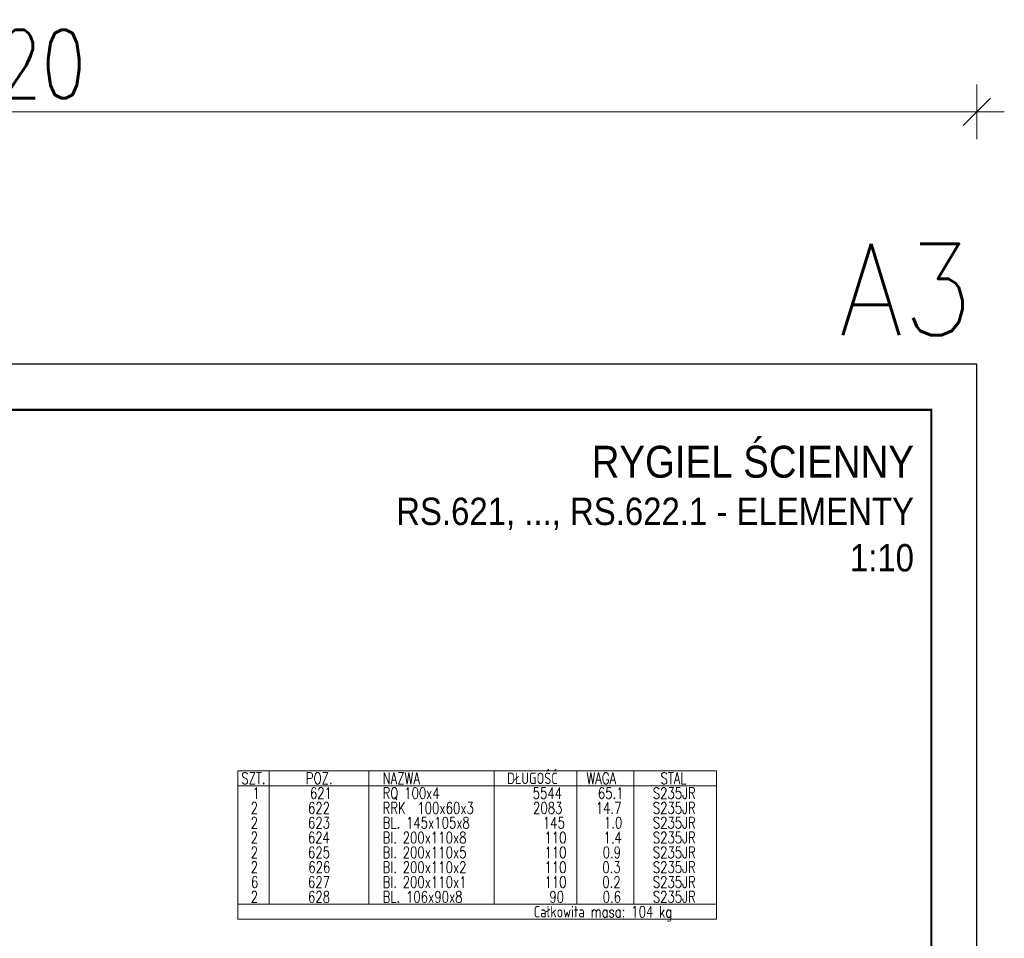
# Model space of a CAD drawing. Header units: millimetres. Extents: x -837 to -405, y 8298 to 8671.
# Tile 6 of 6: x -621 to -405, y 8469 to 8671. Entities that reach past the tile are written whole.
import ezdxf
from ezdxf.enums import TextEntityAlignment as Align

# ---------------------------------------------------------------- set-up
doc = ezdxf.new("R2010")
doc.units = ezdxf.units.MM
doc.header["$LTSCALE"] = 10
doc.layers.get('Defpoints').update_dxf_attribs({"color": 1})
doc.layers.add('_FORMATKA', color=8, linetype='Continuous', plot=False)
for name, color, linetype, lineweight in [('_RAMKA', 7, 'Continuous', 35), ('PS_DIM', 4, 'Continuous', 13), ('PS_TEXT', 3, 'Continuous', 18)]:
    doc.layers.add(name, color=color, linetype=linetype, lineweight=lineweight)
doc.styles.add('ARIAL', font='arial.ttf')
doc.styles.add('gil', font='txt', dxfattribs={"width": 0.9})
doc.styles.add('simplex', font='simplex.shx', dxfattribs={"width": 0.75})
doc.dimstyles.new('1_10_PRZ', dxfattribs={"dimtxt": 2, "dimasz": 1, "dimexe": 2, "dimexo": 5, "dimgap": 1, "dimtad": 1, "dimdec": 0, "dimlfac": 10, "dimtxsty": 'simplex', "dimblk": 'dimznak', "dimcen": 2, "dimse1": 1, "dimse2": 1, "dimclrt": 3, "dimadec": 1, "dimazin": 0, "dimtfac": 1, "dimtdec": 0, "dimtix": 1, "dimtmove": 2, "dimatfit": 3, "dimldrblk": 'dim-grot', "dimfxl": 1, "dimarcsym": 0})

# ---------------------------------------------------------------- blocks, each defined once
blk = doc.blocks.new('dimznak')
at = {"color": 0}
for points in [[(0, 2), (0, -2)], [(-2, 0), (2, 0)]]:
    blk.add_lwpolyline(points, dxfattribs=at)
at = {"color": 2}
blk.add_lwpolyline([(1, 1), (-1, -1)], dxfattribs=at)
blk = doc.blocks.new('*D91')
at = {"color": 252, "lineweight": -2, "transparency": 16777216}
blk.add_line((-417, 352.33), (-3, 352.33), dxfattribs=at)
at = {"layer": 'Defpoints', "color": 0, "transparency": 16777216}
for p in [(0, 352.33), (-420, 297), (0, 297)]:
    blk.add_point(p, dxfattribs=at)
at = {"color": 252, "lineweight": -2, "transparency": 16777216, "xscale": 3, "yscale": 3, "zscale": 3, "rotation": 180}
blk.add_blockref('dimznak', (-420, 352.33), dxfattribs=at)
at = {"color": 252, "lineweight": -2, "transparency": 16777216, "xscale": 3, "yscale": 3, "zscale": 3}
blk.add_blockref('dimznak', (0, 352.33), dxfattribs=at)
at = {"color": 252, "transparency": 16777216, "insert": (-210, 362.83), "char_height": 15, "attachment_point": 5, "style": 'simplex'}
blk.add_mtext('420', dxfattribs=at)
blk = doc.blocks.new('dim-grot')
blk.add_hatch(color=256).paths.add_polyline_path([(0, 0), (-2, 0.5), (-2, -0.5)])
blk.add_lwpolyline([(0, 0), (-2, 0.5), (-2, -0.5), (0, 0)])
blk = doc.blocks.new('Tytuł rysunku')
at = {"layer": 'PS_TEXT', "style": 'ARIAL', "flags": 4}
for tag, height, p in [('TYTUŁ1', 7, (-61.19, -9.34)), ('TYTUŁ2', 6, (-61.19, -19.72)), ('SKALA', 6, (-61.19, -28.72))]:
    blk.add_attdef(tag, text='', height=height, dxfattribs=at).set_placement(p, align=Align.MIDDLE_CENTER)
blk = doc.blocks.new('*X117')
at = {"color": 7}
for p, q in [((-467.64, 8505.8), (-572.64, 8505.8)), ((-572.64, 8505.8), (-572.64, 8473.3)), ((-467.64, 8473.3), (-467.64, 8505.8)), ((-572.64, 8473.3), (-467.64, 8473.3))]:
    blk.add_line(p, q, dxfattribs=at)
at = {"color": 3}
for p, q in [((-565.76, 8505.8), (-565.76, 8476.55)), ((-543.89, 8505.8), (-543.89, 8476.55)), ((-516.39, 8505.8), (-516.39, 8476.55)), ((-498.26, 8505.8), (-498.26, 8476.55)), ((-485.76, 8505.8), (-485.76, 8476.55)), ((-572.64, 8502.55), (-467.64, 8502.55)), ((-572.64, 8476.55), (-467.64, 8476.55))]:
    blk.add_line(p, q, dxfattribs=at)
at = {"color": 1, "style": 'simplex', "width": 0.75}
for s, p in [('SZT.', (-571.88, 8502.93)), ('POZ.', (-557.73, 8502.93)), ('NAZWA', (-540.89, 8502.93)), ('DŁUGOŚĆ', (-513.59, 8502.93)), ('WAGA', (-496.17, 8502.93)), ('STAL', (-479.92, 8502.93)), ('Całkowita masa: 104 kg', (-507.73, 8473.68))]:
    blk.add_text(s, height=2.5, dxfattribs=at).set_placement(p)
at = {"color": 4, "style": 'simplex', "width": 0.75}
for s, p in [('1', (-569.42, 8499.68)), ('621', (-556.84, 8499.68)), ('RQ 100x4', (-540.89, 8499.68)), ('5544', (-507.96, 8499.68)), ('65.1', (-493.67, 8499.68)), ('S235JR', (-481.61, 8499.68)), ('2', (-569.83, 8496.43)), ('622', (-557.24, 8496.43)), ('RRK  100x60x3', (-540.89, 8496.43)), ('2083', (-507.87, 8496.43)), ('14.7', (-494.12, 8496.43)), ('S235JR', (-481.61, 8496.43)), ('2', (-569.83, 8493.18)), ('623', (-557.24, 8493.18)), ('BL. 145x105x8', (-540.89, 8493.18)), ('145', (-505.73, 8493.18)), ('1.0', (-492.34, 8493.18)), ('S235JR', (-481.61, 8493.18)), ('2', (-569.83, 8489.93)), ('624', (-557.28, 8489.93)), ('Bl. 200x110x8', (-540.89, 8489.93)), ('110', (-505.37, 8489.93)), ('1.4', (-492.42, 8489.93)), ('S235JR', (-481.61, 8489.93)), ('2', (-569.83, 8486.68)), ('625', (-557.24, 8486.68)), ('Bl. 200x110x5', (-540.89, 8486.68)), ('110', (-505.37, 8486.68)), ('0.9', (-492.6, 8486.68)), ('S235JR', (-481.61, 8486.68)), ('2', (-569.83, 8483.43)), ('626', (-557.19, 8483.43)), ('Bl. 200x110x2', (-540.89, 8483.43)), ('110', (-505.37, 8483.43)), ('0.3', (-492.69, 8483.43)), ('S235JR', (-481.61, 8483.43)), ('6', (-569.78, 8480.18)), ('627', (-557.24, 8480.18)), ('Bl. 200x110x1', (-540.89, 8480.18)), ('110', (-505.37, 8480.18)), ('0.2', (-492.69, 8480.18)), ('S235JR', (-481.61, 8480.18)), ('2', (-569.83, 8476.93)), ('628', (-557.24, 8476.93)), ('BL. 106x90x8', (-540.89, 8476.93)), ('90', (-504.3, 8476.93)), ('0.6', (-492.6, 8476.93)), ('S235JR', (-481.61, 8476.93))]:
    blk.add_text(s, height=2.5, dxfattribs=at).set_placement(p)
blk = doc.blocks.new('*U90')
at = {"layer": '_FORMATKA', "lineweight": -3}
blk.add_lwpolyline([(-420, 0), (0, 0), (0, 297), (-420, 297)], close=True, dxfattribs=at)
at = {"layer": '_RAMKA', "lineweight": -3, "const_width": 0.5}
blk.add_lwpolyline([(-390, 10), (-10, 10), (-10, 287), (-390, 287)], close=True, dxfattribs=at)
at = {"layer": '_FORMATKA', "lineweight": -3, "style": 'simplex', "width": 0.9}
blk.add_text('A3', height=20, dxfattribs=at).set_placement((-0.86, 303.35), align=Align.RIGHT)
dim = blk.add_linear_dim(base=(0, 352.33), p1=(-420, 297), p2=(0, 297), dimstyle='1_10_PRZ', override={"dimscale": 3, "dimtxt": 5, "dimlfac": 1, "dimclrd": 252, "dimclrt": 252})
dim.commit()
dim.dimension.update_dxf_attribs({"geometry": '*D91', "text_midpoint": (-210, 362.83)})

msp = doc.modelspace()

# ---------------------------------------------------------------- block references
ref = msp.add_blockref('Tytuł rysunku', (-419.33, 8579.46))
ref.add_attrib('TYTUŁ1', 'RYGIEL ŚCIENNY', dxfattribs={"layer": 'PS_TEXT', "height": 7, "style": 'gil', "width": 0.9}).set_placement((-424.33, 8570.12), align=Align.RIGHT)
ref.add_attrib('TYTUŁ2', 'RS.621, ..., RS.622.1 - ELEMENTY', dxfattribs={"layer": 'PS_TEXT', "height": 6, "style": 'gil', "width": 0.9}).set_placement((-424.33, 8559.74), align=Align.RIGHT)
ref.add_attrib('SKALA', '1:10', dxfattribs={"layer": 'PS_TEXT', "height": 6, "style": 'gil', "width": 0.9}).set_placement((-424.33, 8549.56), align=Align.RIGHT)
at = {"layer": 'PS_DIM'}
msp.add_blockref('*U90', (-410.51, 8298.02), dxfattribs=at)
at = {"layer": 'PS_TEXT', "color": 2, "linetype": 'Continuous'}
msp.add_blockref('*X117', (0, 0), dxfattribs=at)

doc.saveas('drawing.dxf')
